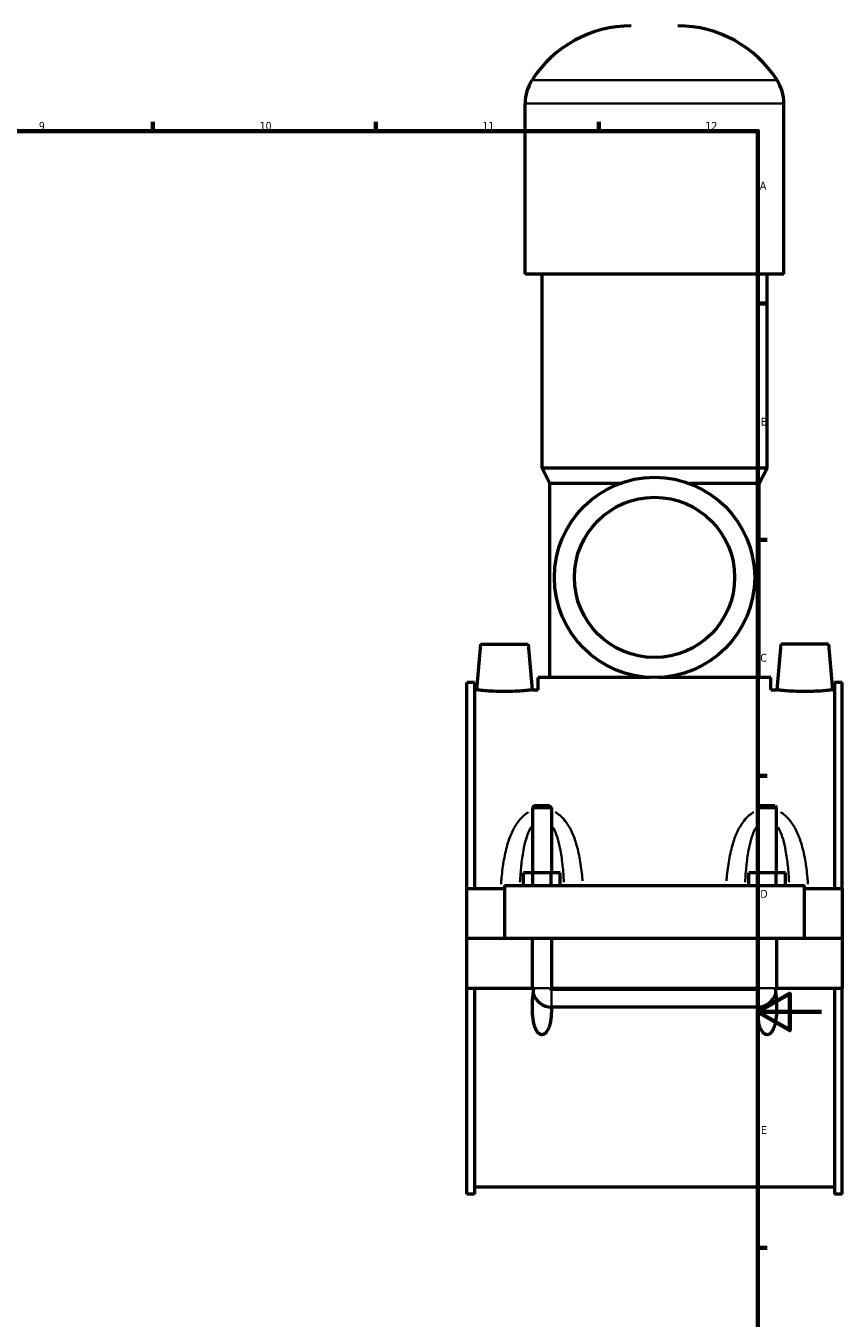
# Model space of a CAD drawing. Header units: millimetres. Extents: x 0 to 979, y -206 to 1211.
# Tile 6 of 10: x 591 to 847, y 201 to 607. Entities that reach past the tile are written whole.
import ezdxf

# ---------------------------------------------------------------- set-up
doc = ezdxf.new("R2010")
doc.units = ezdxf.units.MM
for name, color, linetype, lineweight in [('Border (ISO)', 7, 'Continuous', 70), ('Visible (ISO)', 7, 'Continuous', 50), ('Visible Narrow (ISO)', 7, 'Continuous', 35)]:
    doc.layers.add(name, color=color, linetype=linetype, lineweight=lineweight)
doc.styles.add('Note Text (ISO)', font='tahoma.ttf')

# ---------------------------------------------------------------- blocks, each defined once
blk = doc.blocks.new('Borders Default Border')
at = {"layer": 'Border (ISO)'}
for p, q in [((630.75, 574), (630.75, 576.9)), ((700.83, 574), (700.83, 576.9)), ((770.92, 574), (770.92, 576.9)), ((821, 519.75), (823.9, 519.75)), ((821, 445.5), (823.9, 445.5)), ((821, 371.25), (823.9, 371.25)), ((821, 222.75), (823.9, 222.75))]:
    blk.add_line(p, q, dxfattribs=at)
at = {"layer": 'Border (ISO)', "flags": 128}
for points in [[(20, 20), (20, 574), (821, 574), (821, 20), (20, 20)], [(841, 297), (821, 297), (831, 302.77), (831, 291.23), (821, 297)]]:
    blk.add_lwpolyline(points, dxfattribs=at)
at = {"layer": 'Border (ISO)', "color": 232, "true_color": 0xca0064, "char_height": 2.5, "attachment_point": 7, "style": 'Note Text (ISO)'}
for s, insert in [('9', (594.88, 574.35)), ('10', (664.29, 574.35)), ('11', (734.37, 574.4)), ('12', (804.46, 574.4)), ('A', (821.59, 555.62)), ('B', (821.89, 481.37)), ('C', (821.73, 407.08)), ('D', (821.73, 332.88)), ('E', (821.94, 258.63))]:
    blk.add_mtext(s, dxfattribs=dict(at, insert=insert))

msp = doc.modelspace()

# ---------------------------------------------------------------- linework, layer by layer
at = {"layer": 'Visible (ISO)'}
for p, q in [((747.797, 529.041), (747.797, 582.721)), ((829.13, 529.041), (829.13, 582.721)), ((829.13, 529.041), (747.797, 529.041)), ((753.084, 468.041), (753.084, 529.041)), ((823.844, 468.041), (823.844, 529.041)), ((823.844, 468.041), (753.084, 468.041)), ((755.524, 463.161), (753.084, 468.041)), ((821.404, 463.161), (823.844, 468.041)), ((777.472, 463.161), (755.524, 463.161)), ((755.524, 402.161), (755.524, 463.161)), ((821.404, 463.161), (799.456, 463.161)), ((821.404, 402.161), (821.404, 463.161)), ((733.764, 412.641), (732.506, 398.266)), ((733.764, 412.641), (748.764, 412.641)), ((748.764, 412.641), (750.021, 398.266)), ((828.164, 412.641), (826.906, 398.266)), ((843.164, 412.641), (828.164, 412.641)), ((843.164, 412.641), (844.421, 398.266)), ((729.464, 335.766), (729.464, 400.61)), ((731.824, 400.61), (729.464, 400.61)), ((731.824, 400.61), (731.824, 335.766)), ((787.341, 402.161), (751.864, 402.161)), ((751.864, 398.266), (751.864, 402.161)), ((825.064, 402.161), (789.586, 402.161)), ((825.064, 398.266), (825.064, 402.161)), ((845.104, 400.61), (845.104, 335.766)), ((847.464, 400.61), (845.104, 400.61)), ((847.464, 335.766), (847.464, 400.61)), ((731.824, 398.266), (732.506, 398.266)), ((750.021, 398.266), (751.864, 398.266)), ((825.064, 398.266), (826.906, 398.266)), ((844.421, 398.266), (845.104, 398.266)), ((750.664, 361.858), (750.064, 361.258)), ((755.464, 361.858), (750.664, 361.858)), ((755.464, 361.858), (756.064, 361.258)), ((821.464, 361.858), (820.864, 361.258)), ((826.264, 361.858), (821.464, 361.858)), ((826.264, 361.858), (826.864, 361.258)), ((750.064, 361.258), (756.064, 361.258)), ((750.064, 361.258), (750.064, 340.766)), ((756.064, 361.258), (756.064, 340.766)), ((820.864, 361.258), (826.864, 361.258)), ((820.864, 340.766), (820.864, 361.258)), ((826.864, 340.766), (826.864, 361.258)), ((747.29, 336.766), (747.29, 340.766)), ((750.177, 340.766), (747.29, 340.766)), ((750.177, 336.766), (750.177, 340.766)), ((755.95, 340.766), (750.177, 340.766)), ((755.95, 336.766), (755.95, 340.766)), ((758.837, 340.766), (755.95, 340.766)), ((758.837, 336.766), (758.837, 340.766)), ((818.09, 336.766), (818.09, 340.766)), ((820.977, 340.766), (818.09, 340.766)), ((820.977, 336.766), (820.977, 340.766)), ((826.75, 340.766), (820.977, 340.766)), ((826.75, 336.766), (826.75, 340.766)), ((829.637, 340.766), (826.75, 340.766)), ((829.637, 336.766), (829.637, 340.766)), ((729.464, 335.766), (741.264, 335.766)), ((729.464, 320.191), (729.464, 335.766)), ((741.264, 336.766), (835.664, 336.766)), ((741.264, 336.766), (741.264, 320.191)), ((835.664, 320.191), (835.664, 336.766)), ((835.664, 335.766), (847.464, 335.766)), ((847.464, 335.766), (847.464, 320.191)), ((729.464, 320.191), (741.264, 320.191)), ((729.464, 304.516), (729.464, 320.091)), ((750.064, 320.091), (729.464, 320.091)), ((741.264, 320.191), (835.664, 320.191)), ((750.064, 320.191), (750.064, 320.091)), ((750.064, 304.516), (750.064, 320.091)), ((756.064, 320.191), (756.064, 320.091)), ((756.064, 320.091), (756.064, 304.516)), ((820.864, 320.091), (756.064, 320.091)), ((820.864, 320.091), (820.864, 320.191)), ((820.864, 304.516), (820.864, 320.091)), ((826.864, 320.091), (826.864, 320.191)), ((826.864, 320.091), (826.864, 304.516)), ((847.464, 320.091), (826.864, 320.091)), ((835.664, 320.191), (847.464, 320.191)), ((847.464, 320.091), (847.464, 304.516)), ((729.464, 239.672), (729.464, 304.516)), ((729.464, 304.516), (750.064, 304.516)), ((731.824, 304.516), (731.824, 239.672)), ((750.064, 304.516), (750.493, 304.516)), ((755.634, 304.516), (756.064, 304.516)), ((756.064, 304.516), (820.864, 304.516)), ((756.064, 304.133), (820.864, 304.133)), ((820.864, 304.516), (821.293, 304.516)), ((826.434, 304.516), (826.864, 304.516)), ((826.864, 304.516), (847.464, 304.516)), ((845.104, 304.516), (845.104, 239.672)), ((847.464, 239.672), (847.464, 304.516)), ((820.864, 298.517), (756.064, 298.517)), ((731.824, 242.016), (845.104, 242.016)), ((731.824, 239.672), (729.464, 239.672)), ((847.464, 239.672), (845.104, 239.672))]:
    msp.add_line(p, q, dxfattribs=at)
for radius in [31.5, 25.2]:
    msp.add_circle((788.464, 433.641), radius, dxfattribs=at)
for centre, radius, start, end in [((781.144, 570.075), 37.046, 90, 147.38758), ((795.784, 570.075), 37.046, 32.61242, 90), ((761.379, 582.721), 13.582, 147.38758, 180), ((815.549, 582.721), 13.582, 0, 32.61242), ((756.064, 304.516), 6, 196.35381, 269.99164), ((820.864, 304.516), 6, 270.00836, 343.64619)]:
    msp.add_arc(centre, radius, start, end, dxfattribs=at)
for points, knots in [([(750.021, 398.266), (750.021, 398.266), (749.803, 398.241), (748.912, 398.147), (748.241, 398.081), (746.689, 397.956), (745.705, 397.89), (743.544, 397.795), (742.368, 397.769), (740.16, 397.769), (738.983, 397.795), (736.823, 397.89), (735.838, 397.956), (734.286, 398.081), (733.615, 398.147), (732.725, 398.241), (732.506, 398.266), (732.506, 398.266)], [1.3240456, 1.3240456, 1.3240456, 1.3240456, 1.6548674, 1.6548674, 1.9856892, 1.9856892, 2.3168902, 2.3168902, 2.6480912, 2.6480912, 2.9792923, 2.9792923, 3.3104933, 3.3104933, 3.6413151, 3.6413151, 3.9721368, 3.9721368, 3.9721368, 3.9721368]), ([(844.421, 398.266), (844.421, 398.266), (844.203, 398.241), (843.312, 398.147), (842.641, 398.081), (841.089, 397.956), (840.105, 397.89), (837.944, 397.795), (836.768, 397.769), (835.664, 397.769), (834.56, 397.769), (833.383, 397.795), (831.223, 397.89), (830.238, 397.956), (828.686, 398.081), (828.015, 398.147), (827.125, 398.241), (826.906, 398.266), (826.906, 398.266)], [3.9721368, 3.9721368, 3.9721368, 3.9721368, 4.3029586, 4.3029586, 4.6337804, 4.6337804, 4.9649814, 4.9649814, 5.2961824, 5.2961824, 5.2961824, 5.6273835, 5.6273835, 5.9585845, 5.9585845, 6.2894063, 6.2894063, 6.6202281, 6.6202281, 6.6202281, 6.6202281]), ([(756.063, 298.517), (756.066, 298.047), (756.06, 297.584), (756.008, 296.095), (755.914, 294.97), (755.604, 293.346), (755.472, 292.817), (755.129, 291.81), (754.921, 291.333), (754.465, 290.635), (754.242, 290.361), (753.843, 290.055), (753.699, 289.97), (753.394, 289.852), (753.233, 289.818), (752.895, 289.818), (752.733, 289.852), (752.428, 289.97), (752.285, 290.055), (751.886, 290.361), (751.663, 290.635), (751.207, 291.333), (750.998, 291.81), (750.655, 292.817), (750.524, 293.346), (750.213, 294.97), (750.12, 296.095), (750.002, 299.438), (750.179, 301.958), (750.493, 304.516)], [1.5513336, 1.5513336, 1.5513336, 1.5513336, 1.6942212, 1.6942212, 2.0192634, 2.0192634, 2.1817845, 2.1817845, 2.3443056, 2.3443056, 2.4456949, 2.4456949, 2.4963896, 2.4963896, 2.5470843, 2.5470843, 2.5977789, 2.5977789, 2.6484736, 2.6484736, 2.749863, 2.749863, 2.9123841, 2.9123841, 3.0749051, 3.0749051, 3.3999473, 3.3999473, 4.1252501, 4.1252501, 4.1252501, 4.1252501]), ([(755.634, 304.516), (755.641, 304.46), (755.659, 304.405), (755.714, 304.306), (755.751, 304.262), (755.834, 304.197), (755.877, 304.173), (755.968, 304.141), (756.016, 304.133), (756.064, 304.133)], [0.000070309, 0.000070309, 0.000070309, 0.000070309, 0.017488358, 0.017488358, 0.034660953, 0.034660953, 0.049385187, 0.049385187, 0.063822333, 0.063822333, 0.063822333, 0.063822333]), ([(826.434, 304.516), (826.749, 301.958), (826.926, 299.438), (826.808, 296.095), (826.714, 294.97), (826.404, 293.346), (826.272, 292.817), (825.929, 291.81), (825.721, 291.333), (825.265, 290.635), (825.042, 290.361), (824.643, 290.055), (824.499, 289.97), (824.194, 289.852), (824.033, 289.818), (823.695, 289.818), (823.533, 289.852), (823.228, 289.97), (823.085, 290.055), (822.686, 290.361), (822.463, 290.635), (822.007, 291.333), (821.798, 291.81), (821.455, 292.817), (821.324, 293.346), (821.013, 294.97), (820.92, 296.095), (820.867, 297.584), (820.861, 298.047), (820.865, 298.517)], [0.9689184, 0.9689184, 0.9689184, 0.9689184, 1.6942212, 1.6942212, 2.0192634, 2.0192634, 2.1817845, 2.1817845, 2.3443056, 2.3443056, 2.4456949, 2.4456949, 2.4963896, 2.4963896, 2.5470843, 2.5470843, 2.5977789, 2.5977789, 2.6484736, 2.6484736, 2.749863, 2.749863, 2.9123841, 2.9123841, 3.0749051, 3.0749051, 3.3999473, 3.3999473, 3.542835, 3.542835, 3.542835, 3.542835]), ([(820.864, 304.133), (820.919, 304.133), (820.973, 304.143), (821.076, 304.185), (821.123, 304.216), (821.198, 304.288), (821.227, 304.328), (821.272, 304.417), (821.287, 304.466), (821.293, 304.516)], [0, 0, 0, 0, 0.016458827, 0.016458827, 0.033336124, 0.033336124, 0.048198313, 0.048198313, 0.063681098, 0.063681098, 0.063681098, 0.063681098])]:
    msp.add_open_spline(points, degree=3, knots=knots, dxfattribs=at)
for points in [[(756.064, 298.517), (756.063, 298.517), (756.063, 298.517), (756.063, 298.517)], [(820.865, 298.517), (820.864, 298.517), (820.864, 298.517), (820.864, 298.517)]]:
    msp.add_open_spline(points, degree=3, dxfattribs=at)
at = {"layer": 'Visible Narrow (ISO)'}
for p, q in [((826.515, 590.041), (750.413, 590.041)), ((828.63, 582.721), (748.298, 582.721)), ((750.666, 304.516), (755.462, 304.516)), ((756.064, 298.552), (756.064, 303.92)), ((820.864, 298.552), (820.864, 303.92)), ((826.262, 304.516), (821.466, 304.516))]:
    msp.add_line(p, q, dxfattribs=at)
for points, knots in [([(748.848, 359.825), (748.358, 359.534), (747.897, 359.2), (746.865, 358.323), (746.323, 357.75), (745.074, 356.189), (744.438, 355.145), (743.277, 352.799), (742.777, 351.483), (741.836, 348.429), (741.44, 346.668), (740.8, 343.02), (740.562, 341.131), (740.313, 338.558), (740.255, 337.894), (740.203, 337.227)], [-3.1288305, -3.1288305, -3.1288305, -3.1288305, -2.9548335, -2.9548335, -2.7125696, -2.7125696, -2.3385804, -2.3385804, -1.9141167, -1.9141167, -1.3827561, -1.3827561, -0.8357119, -0.8357119, -0.6465069, -0.6465069, -0.6465069, -0.6465069]), ([(765.847, 338.172), (765.816, 338.522), (765.785, 338.871), (765.566, 341.131), (765.327, 343.02), (764.688, 346.668), (764.292, 348.429), (763.35, 351.483), (762.851, 352.799), (761.689, 355.145), (761.053, 356.189), (759.805, 357.75), (759.262, 358.323), (758.219, 359.209), (757.744, 359.552), (757.24, 359.848)], [-6.4150629, -6.4150629, -6.4150629, -6.4150629, -6.3154556, -6.3154556, -5.7684114, -5.7684114, -5.2370508, -5.2370508, -4.8125871, -4.8125871, -4.4385979, -4.4385979, -4.196334, -4.196334, -4.0176213, -4.0176213, -4.0176213, -4.0176213]), ([(819.688, 359.848), (819.183, 359.552), (818.708, 359.209), (817.665, 358.323), (817.123, 357.75), (815.874, 356.189), (815.238, 355.145), (814.077, 352.799), (813.577, 351.483), (812.636, 348.429), (812.24, 346.668), (811.6, 343.02), (811.362, 341.131), (811.143, 338.871), (811.111, 338.522), (811.081, 338.172)], [-3.1335462, -3.1335462, -3.1335462, -3.1335462, -2.9548336, -2.9548336, -2.7125697, -2.7125697, -2.3385806, -2.3385806, -1.914117, -1.914117, -1.3827565, -1.3827565, -0.8357105, -0.8357105, -0.7361046, -0.7361046, -0.7361046, -0.7361046]), ([(836.724, 337.227), (836.672, 337.894), (836.615, 338.558), (836.366, 341.131), (836.127, 343.02), (835.488, 346.668), (835.092, 348.429), (834.15, 351.483), (833.651, 352.799), (832.489, 355.145), (831.853, 356.189), (830.605, 357.75), (830.062, 358.323), (829.031, 359.2), (828.569, 359.534), (828.08, 359.825)], [-6.5046606, -6.5046606, -6.5046606, -6.5046606, -6.315457, -6.315457, -5.768411, -5.768411, -5.2370505, -5.2370505, -4.8125869, -4.8125869, -4.4385978, -4.4385978, -4.1963339, -4.1963339, -4.022337, -4.022337, -4.022337, -4.022337]), ([(746.152, 337.843), (746.252, 339.55), (746.38, 341.238), (746.723, 344.545), (746.939, 346.166), (747.453, 348.975), (747.726, 350.187), (748.359, 352.344), (748.706, 353.305), (749.278, 354.513), (749.447, 354.835), (749.627, 355.14)], [0.8512606, 0.8512606, 0.8512606, 0.8512606, 1.3827561, 1.3827561, 1.9141167, 1.9141167, 2.3385804, 2.3385804, 2.7125696, 2.7125696, 2.8565567, 2.8565567, 2.8565567, 2.8565567]), ([(756.5, 355.14), (756.68, 354.835), (756.849, 354.513), (757.422, 353.305), (757.768, 352.344), (758.402, 350.187), (758.675, 348.975), (759.188, 346.166), (759.404, 344.545), (759.748, 341.238), (759.876, 339.55), (759.975, 337.843)], [4.2946108, 4.2946108, 4.2946108, 4.2946108, 4.4385979, 4.4385979, 4.8125871, 4.8125871, 5.2370508, 5.2370508, 5.7684114, 5.7684114, 6.2999069, 6.2999069, 6.2999069, 6.2999069]), ([(816.952, 337.843), (817.052, 339.55), (817.18, 341.238), (817.523, 344.545), (817.739, 346.166), (818.253, 348.975), (818.526, 350.187), (819.159, 352.344), (819.506, 353.305), (820.078, 354.513), (820.247, 354.835), (820.427, 355.14)], [0.8512606, 0.8512606, 0.8512606, 0.8512606, 1.3827565, 1.3827565, 1.914117, 1.914117, 2.3385806, 2.3385806, 2.7125697, 2.7125697, 2.8565567, 2.8565567, 2.8565567, 2.8565567]), ([(827.3, 355.14), (827.48, 354.835), (827.649, 354.513), (828.222, 353.305), (828.568, 352.344), (829.202, 350.187), (829.475, 348.975), (829.988, 346.166), (830.204, 344.545), (830.548, 341.238), (830.676, 339.55), (830.775, 337.843)], [4.2946108, 4.2946108, 4.2946108, 4.2946108, 4.4385978, 4.4385978, 4.8125869, 4.8125869, 5.2370505, 5.2370505, 5.768411, 5.768411, 6.2999069, 6.2999069, 6.2999069, 6.2999069])]:
    msp.add_open_spline(points, degree=3, knots=knots, dxfattribs=at)

# ---------------------------------------------------------------- block references
msp.add_blockref('Borders Default Border', (0, 0))

doc.saveas('drawing.dxf')
